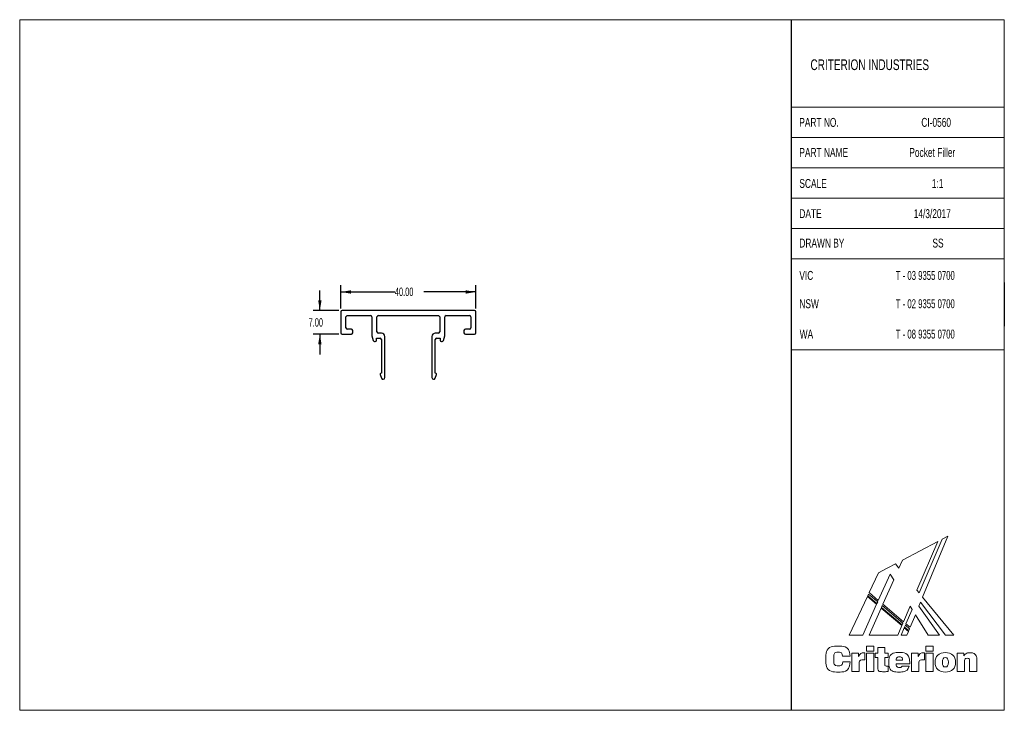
# Model space of a CAD drawing. Header units: millimetres. Extents: x 2 to 295, y 2 to 208.
import ezdxf

# ---------------------------------------------------------------- set-up
doc = ezdxf.new("R2010")
doc.units = ezdxf.units.MM
doc.layers.add('LAYER_1', color=7, linetype='Continuous')
doc.styles.add('SLDTEXTSTYLE0', font='TXT', dxfattribs={"width": 0.7})
doc.styles.add('SLDTEXTSTYLE1', font='TXT', dxfattribs={"width": 0.65})
doc.styles.add('SLDTEXTSTYLE2', font='TXT', dxfattribs={"width": 0.605})
doc.dimstyles.new('SLDDIMSTYLE0', dxfattribs={"dimtxt": 2.5, "dimasz": 3, "dimexe": 0, "dimexo": 0.0625, "dimtad": 0, "dimtih": 1, "dimtoh": 1, "dimrnd": 1e-09, "dimzin": 4, "dimdsep": 46, "dimtxsty": 'SLDTEXTSTYLE2', "dimsah": 1, "dimcen": 0.09, "dimadec": 0, "dimazin": 1, "dimtfac": 1, "dimtofl": 0, "dimtmove": 0, "dimatfit": 3, "dimfxl": 1, "dimfrac": 2, "dimtolj": 1, "dimtzin": 12, "dimarcsym": 0})
doc.dimstyles.new('SLDDIMSTYLE1', dxfattribs={"dimtxt": 2.5, "dimasz": 3, "dimexe": 0, "dimexo": 0.0625, "dimtad": 0, "dimtih": 1, "dimtoh": 1, "dimrnd": 1e-09, "dimzin": 4, "dimdsep": 46, "dimtxsty": 'SLDTEXTSTYLE2', "dimsah": 1, "dimcen": 0.09, "dimadec": 0, "dimazin": 1, "dimtfac": 1, "dimtmove": 0, "dimatfit": 0, "dimfxl": 1, "dimfrac": 2, "dimtolj": 1, "dimtzin": 12, "dimarcsym": 0})

# ---------------------------------------------------------------- blocks, each defined once
blk = doc.blocks.new('Block2_1')
at = {"color": 250, "linetype": 'Continuous', "lineweight": 18, "true_color": 0x191924}
for p, q in [((33.25, 38.78), (22.77, 33.23)), ((33.25, 38.78), (22.77, 33.23)), ((27.07, 24.3), (33.25, 38.78)), ((27.07, 24.3), (33.25, 38.78)), ((34.56, 39.46), (27.73, 23.5)), ((34.56, 39.46), (27.73, 23.5)), ((28.74, 22.26), (36.18, 40.32)), ((28.74, 22.26), (36.18, 40.32)), ((36.18, 40.32), (34.56, 39.46)), ((36.18, 40.32), (34.56, 39.46)), ((22.77, 33.23), (21.71, 30.84)), ((22.77, 33.23), (21.71, 30.84)), ((15.65, 29.46), (12.9, 23.57)), ((15.65, 29.46), (12.9, 23.57)), ((18.04, 30.73), (15.65, 29.46)), ((18.04, 30.73), (15.65, 29.46)), ((19.25, 31.37), (18.04, 30.73)), ((19.25, 31.37), (18.04, 30.73)), ((19.91, 31.72), (19.25, 31.37)), ((19.91, 31.72), (19.25, 31.37)), ((19.25, 31.37), (19.25, 31.37)), ((19.25, 31.37), (19.25, 31.37)), ((20.66, 32.12), (19.91, 31.72)), ((20.66, 32.12), (19.91, 31.72)), ((21.71, 30.84), (20.66, 32.12)), ((21.71, 30.84), (20.66, 32.12)), ((15.6, 21.29), (19.07, 29.08)), ((15.6, 21.29), (19.07, 29.08)), ((20.16, 27.34), (16.96, 20.14)), ((20.16, 27.34), (16.96, 20.14)), ((19.07, 29.08), (20.16, 27.34)), ((19.07, 29.08), (20.16, 27.34)), ((12.9, 23.57), (15.6, 21.29)), ((12.9, 23.57), (15.6, 21.29)), ((27.73, 23.5), (27.07, 24.3)), ((27.73, 23.5), (27.07, 24.3)), ((12.37, 22.43), (7, 10.92)), ((12.37, 22.43), (7, 10.92)), ((15.08, 20.13), (12.37, 22.43)), ((15.08, 20.13), (12.37, 22.43)), ((12.72, 23.17), (12.47, 22.64)), ((12.72, 23.17), (12.47, 22.64)), ((12.47, 22.64), (15.18, 20.35)), ((12.47, 22.64), (15.18, 20.35)), ((15.42, 20.88), (12.72, 23.17)), ((15.42, 20.88), (12.72, 23.17)), ((15.18, 20.35), (15.42, 20.88)), ((15.18, 20.35), (15.42, 20.88)), ((27.64, 19.57), (28.13, 20.75)), ((27.64, 19.57), (28.13, 20.75)), ((28.13, 20.75), (35.5, 10.92)), ((28.13, 20.75), (35.5, 10.92)), ((38.03, 10.92), (28.74, 22.26)), ((38.03, 10.92), (28.74, 22.26)), ((10.98, 10.92), (15.08, 20.13)), ((10.98, 10.92), (15.08, 20.13)), ((16.44, 18.98), (12.86, 10.92)), ((16.44, 18.98), (12.86, 10.92)), ((22.57, 13.79), (16.44, 18.98)), ((22.57, 13.79), (16.44, 18.98)), ((16.78, 19.73), (16.54, 19.2)), ((16.78, 19.73), (16.54, 19.2)), ((16.54, 19.2), (22.67, 14.01)), ((16.54, 19.2), (22.67, 14.01)), ((22.9, 14.55), (16.78, 19.73)), ((22.9, 14.55), (16.78, 19.73)), ((16.96, 20.14), (23.07, 14.95)), ((16.96, 20.14), (23.07, 14.95)), ((23.07, 14.95), (25.03, 19.53)), ((23.07, 14.95), (25.03, 19.53)), ((25.62, 18.58), (23.81, 14.34)), ((25.62, 18.58), (23.81, 14.34)), ((25.03, 19.53), (25.62, 18.58)), ((25.03, 19.53), (25.62, 18.58)), ((33.78, 10.92), (27.64, 19.57)), ((33.78, 10.92), (27.64, 19.57)), ((25.06, 13.29), (26.59, 17.03)), ((25.06, 13.29), (26.59, 17.03)), ((26.59, 17.03), (30.4, 10.92)), ((26.59, 17.03), (30.4, 10.92)), ((21.35, 10.92), (22.57, 13.79)), ((21.35, 10.92), (22.57, 13.79)), ((23.3, 13.15), (22.35, 10.92)), ((23.3, 13.15), (22.35, 10.92)), ((22.67, 14.01), (22.9, 14.55)), ((22.67, 14.01), (22.9, 14.55)), ((24.56, 12.08), (23.3, 13.15)), ((24.56, 12.08), (23.3, 13.15)), ((23.63, 13.93), (23.4, 13.37)), ((23.63, 13.93), (23.4, 13.37)), ((23.4, 13.37), (24.65, 12.31)), ((23.4, 13.37), (24.65, 12.31)), ((24.88, 12.87), (23.63, 13.93)), ((24.88, 12.87), (23.63, 13.93)), ((23.81, 14.34), (25.06, 13.29)), ((23.81, 14.34), (25.06, 13.29)), ((24.08, 10.92), (24.56, 12.08)), ((24.08, 10.92), (24.56, 12.08)), ((24.65, 12.31), (24.88, 12.87)), ((24.65, 12.31), (24.88, 12.87)), ((7, 10.92), (10.98, 10.92)), ((7, 10.92), (10.98, 10.92)), ((12.86, 10.92), (21.35, 10.92)), ((12.86, 10.92), (21.35, 10.92)), ((22.35, 10.92), (24.08, 10.92)), ((22.35, 10.92), (24.08, 10.92)), ((30.4, 10.92), (33.78, 10.92)), ((30.4, 10.92), (33.78, 10.92)), ((35.5, 10.92), (38.03, 10.92)), ((35.5, 10.92), (38.03, 10.92)), ((12.07, 7.71), (14.23, 7.71)), ((12.07, 6.16), (12.07, 7.71)), ((14.23, 6.16), (12.07, 6.16)), ((14.23, 7.71), (14.23, 6.16)), ((15.41, 5.61), (15.41, 7.28)), ((15.41, 7.28), (17.54, 7.28)), ((17.54, 7.28), (17.54, 5.61)), ((29.72, 7.71), (31.89, 7.71)), ((29.72, 6.16), (29.72, 7.71)), ((31.89, 6.16), (29.72, 6.16)), ((31.89, 7.71), (31.89, 6.16)), ((7.25, 4.75), (5, 4.75)), ((5.06, 3.04), (7.29, 3.04)), ((7.77, 5.61), (9.75, 5.61)), ((7.77, 0.2), (7.77, 5.61)), ((9.75, 5.61), (9.75, 4.62)), ((11.43, 5.75), (11.63, 5.75)), ((11.63, 5.75), (11.63, 3.6)), ((12.07, 5.61), (14.23, 5.61)), ((12.07, 0.2), (12.07, 5.61)), ((14.23, 5.61), (14.23, 0.2)), ((14.64, 4.37), (14.64, 5.61)), ((14.64, 5.61), (15.41, 5.61)), ((15.41, 4.37), (14.64, 4.37)), ((15.41, 1.66), (15.41, 4.37)), ((17.54, 5.61), (18.55, 5.61)), ((18.55, 4.37), (17.54, 4.37)), ((17.54, 4.37), (17.54, 2.21)), ((18.55, 5.61), (18.55, 4.37)), ((20.89, 3.51), (22.81, 3.51)), ((25.43, 5.61), (27.41, 5.61)), ((25.43, 0.2), (25.43, 5.61)), ((27.41, 5.61), (27.41, 4.62)), ((29.09, 5.75), (29.28, 5.75)), ((29.28, 5.75), (29.28, 3.6)), ((29.72, 5.61), (31.89, 5.61)), ((29.72, 0.2), (29.72, 5.61)), ((31.89, 5.61), (31.89, 0.2)), ((39.01, 5.61), (40.96, 5.61)), ((39.01, 0.2), (39.01, 5.61)), ((40.96, 5.61), (40.96, 4.82)), ((41.16, 2.99), (41.16, 0.2)), ((42.69, 0.2), (42.69, 3)), ((44.84, 3.01), (44.84, 0.2)), ((9.93, 0.2), (7.77, 0.2)), ((9.93, 2.42), (9.93, 0.2)), ((14.23, 0.2), (12.07, 0.2)), ((18.57, 1.72), (18.57, 0.16)), ((24.93, 2.43), (20.89, 2.43)), ((22.7, 1.8), (24.75, 1.8)), ((24.93, 2.56), (24.93, 2.43)), ((27.58, 0.2), (25.43, 0.2)), ((27.58, 2.42), (27.58, 0.2)), ((31.89, 0.2), (29.72, 0.2)), ((41.16, 0.2), (39.01, 0.2)), ((44.84, 0.2), (42.69, 0.2))]:
    blk.add_line(p, q, dxfattribs=at)
for points in [[(7.29, 3.04), (7.16, 1.12), (5.89, 0), (3.78, 0), (1.43, 0), (0, 1.48), (0, 3.86), (0, 6.25), (1.44, 7.72), (3.73, 7.72), (5.85, 7.72), (7.11, 6.65), (7.25, 4.75)], [(5, 4.75), (4.93, 5.5), (4.51, 5.88), (3.76, 5.88), (2.83, 5.88), (2.37, 5.21), (2.37, 3.86), (2.37, 2.52), (2.87, 1.83), (3.82, 1.83), (4.54, 1.83), (4.99, 2.26), (5.06, 3.04)], [(9.75, 4.62), (10.04, 5.42), (10.56, 5.75), (11.43, 5.75)], [(11.63, 3.6), (11.47, 3.62), (11.32, 3.63), (11.19, 3.63), (10.32, 3.63), (9.93, 3.26), (9.93, 2.42)], [(24.75, 1.8), (24.46, 0.63), (23.44, 0.01), (21.77, 0.01), (19.9, 0.01), (18.74, 1.14), (18.74, 2.86), (18.74, 4.67), (19.93, 5.8), (21.85, 5.8), (23.76, 5.8), (24.93, 4.6), (24.93, 2.56)], [(22.81, 3.51), (22.77, 4.18), (22.44, 4.52), (21.83, 4.52), (21.27, 4.52), (20.92, 4.15), (20.89, 3.51)], [(27.41, 4.62), (27.7, 5.42), (28.21, 5.75), (29.09, 5.75)], [(29.28, 3.6), (29.12, 3.62), (28.98, 3.63), (28.85, 3.63), (27.98, 3.63), (27.58, 3.26), (27.58, 2.42)], [(40.96, 4.82), (41.46, 5.45), (42.07, 5.75), (42.86, 5.75), (43.52, 5.75), (44.04, 5.53), (44.39, 5.1), (44.81, 4.6), (44.84, 3.95), (44.84, 3.01)], [(42.69, 3), (42.69, 3.75), (42.55, 4.08), (41.96, 4.08), (41.42, 4.08), (41.16, 3.73), (41.16, 2.99)], [(18.57, 0.16), (18.1, 0.13), (17.65, 0.11), (17.24, 0.11), (15.9, 0.11), (15.41, 0.49), (15.41, 1.66)], [(17.54, 2.21), (17.54, 1.82), (17.75, 1.71), (18.27, 1.71)], [(18.27, 1.71), (18.36, 1.71), (18.46, 1.71), (18.57, 1.72)], [(20.89, 2.43), (20.92, 1.74), (21.27, 1.35), (21.89, 1.35), (22.31, 1.35), (22.59, 1.52), (22.7, 1.8)]]:
    blk.add_open_spline(points, degree=3, dxfattribs=at)
for points, knots in [([(35.48, 0.01), (33.57, 0.01), (32.42, 1.12), (32.42, 2.91), (32.42, 4.7), (33.57, 5.8), (35.48, 5.8)], [2, 2, 2, 2, 3, 3, 3, 4, 4, 4, 4]), ([(35.48, 4.31), (34.82, 4.31), (34.59, 3.87), (34.59, 2.91), (34.59, 1.95), (34.82, 1.51), (35.48, 1.51)], [2, 2, 2, 2, 3, 3, 3, 4, 4, 4, 4]), ([(35.48, 5.8), (37.38, 5.8), (38.53, 4.7), (38.53, 2.91), (38.53, 1.12), (37.38, 0.01), (35.48, 0.01)], [0, 0, 0, 0, 1, 1, 1, 2, 2, 2, 2]), ([(35.48, 1.51), (36.13, 1.51), (36.37, 1.95), (36.37, 2.91), (36.37, 3.87), (36.13, 4.31), (35.48, 4.31)], [0, 0, 0, 0, 1, 1, 1, 2, 2, 2, 2])]:
    blk.add_open_spline(points, degree=3, knots=knots, dxfattribs=at)
blk = doc.blocks.new('_D')
at = {"layer": 'LAYER_1', "color": 1}
for p, q in [((97.76, 121.75), (97.76, 128.68)), ((137.76, 121.75), (137.76, 128.68)), ((97.76, 126.68), (113.77, 126.68)), ((137.76, 126.68), (122.37, 126.68))]:
    blk.add_line(p, q, dxfattribs=at)
for points in [[(97.76, 126.68), (100.76, 126.18), (100.76, 127.18)], [(137.76, 126.68), (134.76, 127.18), (134.76, 126.18)]]:
    blk.add_solid(points, dxfattribs=at)
at = {"layer": 'LAYER_1', "color": 1, "insert": (113.77, 127.98), "char_height": 2.5, "attachment_point": 1, "style": 'SLDTEXTSTYLE2'}
blk.add_mtext('40.00', dxfattribs=at)
blk = doc.blocks.new('_D_1')
at = {"layer": 'LAYER_1', "color": 1}
for p, q in [((91.52, 121.15), (91.52, 127.15)), ((97.16, 121.15), (89.52, 121.15)), ((97.16, 114.15), (89.52, 114.15)), ((91.52, 114.15), (91.52, 108.15))]:
    blk.add_line(p, q, dxfattribs=at)
for points in [[(91.52, 121.15), (92.02, 124.15), (91.02, 124.15)], [(91.52, 114.15), (91.02, 111.15), (92.02, 111.15)]]:
    blk.add_solid(points, dxfattribs=at)
at = {"layer": 'LAYER_1', "color": 1, "insert": (88.18, 118.89), "char_height": 2.5, "attachment_point": 1, "style": 'SLDTEXTSTYLE2'}
blk.add_mtext('7.00', dxfattribs=at)

msp = doc.modelspace()

# ---------------------------------------------------------------- linework, layer by layer
at = {"color": 7, "linetype": 'Continuous', "lineweight": 18}
for p, q in [((2.5, 207.5), (294.51, 207.5)), ((2.5, 207.5), (2.5, 2.5)), ((294.51, 207.5), (294.51, 2.5)), ((231.292, 181.5), (294.51, 181.5)), ((231.292, 172.5), (294.51, 172.5)), ((231.292, 163.5), (294.51, 163.5)), ((231.292, 154.5), (294.51, 154.5)), ((231.292, 145.5), (294.51, 145.5)), ((231.292, 136.5), (294.51, 136.5)), ((294.51, 116.5), (294.51, 103.5)), ((231.292, 109.5), (294.51, 109.5)), ((2.5, 2.5), (294.51, 2.5))]:
    msp.add_line(p, q, dxfattribs=at)
at = {"color": 7, "linetype": 'Continuous', "lineweight": 25}
for p, q in [((97.765, 120.754), (97.765, 114.554)), ((137.365, 121.154), (98.165, 121.154)), ((137.765, 114.554), (137.765, 120.754)), ((99.265, 116.054), (99.265, 119.254)), ((99.665, 119.654), (106.565, 119.654)), ((106.965, 119.254), (106.965, 113.757)), ((108.465, 114.854), (108.465, 119.254)), ((108.865, 119.654), (126.665, 119.654)), ((127.065, 119.254), (127.065, 114.854)), ((128.565, 113.757), (128.565, 119.254)), ((128.965, 119.654), (135.865, 119.654)), ((136.265, 119.254), (136.265, 116.054)), ((98.165, 114.154), (100.865, 114.154)), ((100.865, 115.654), (99.665, 115.654)), ((101.265, 114.554), (101.265, 115.254)), ((109.765, 114.454), (108.865, 114.454)), ((126.665, 114.454), (125.765, 114.454)), ((134.265, 115.254), (134.265, 114.554)), ((135.865, 115.654), (134.665, 115.654)), ((134.665, 114.154), (137.365, 114.154)), ((106.978, 113.653), (107.354, 112.251)), ((107.74, 111.954), (107.965, 111.954)), ((108.365, 112.954), (109.365, 112.954)), ((108.365, 112.354), (108.365, 112.954)), ((109.765, 112.554), (109.765, 102.554)), ((110.765, 101.268), (110.765, 113.454)), ((124.765, 113.454), (124.765, 101.268)), ((125.765, 102.554), (125.765, 112.554)), ((126.165, 112.954), (127.165, 112.954)), ((127.165, 112.954), (127.165, 112.354)), ((127.565, 111.954), (127.789, 111.954)), ((128.175, 112.251), (128.551, 113.653)), ((109.765, 102.554), (109.665, 102.554)), ((125.865, 102.554), (125.765, 102.554)), ((109.383, 102.152), (109.768, 101.092)), ((125.761, 101.092), (126.147, 102.152))]:
    msp.add_line(p, q, dxfattribs=at)
for centre, radius, start, end in [((98.165, 120.754), 0.4, 90, 180), ((137.365, 120.754), 0.4, 0, 90), ((99.665, 119.254), 0.4, 90, 180), ((106.565, 119.254), 0.4, 0, 90), ((108.865, 119.254), 0.4, 90, 180), ((126.665, 119.254), 0.4, 0, 90), ((128.965, 119.254), 0.4, 90, 180), ((135.865, 119.254), 0.4, 0, 90), ((98.165, 114.554), 0.4, 180, 270), ((99.665, 116.054), 0.4, 180, 270), ((100.865, 115.254), 0.4, 360, 90), ((100.865, 114.554), 0.4, 270, 0), ((108.865, 114.854), 0.4, 180, 270), ((109.765, 113.454), 1, 0, 90), ((125.765, 113.454), 1, 90, 180), ((126.665, 114.854), 0.4, 270, 0), ((134.665, 115.254), 0.4, 90, 180), ((134.665, 114.554), 0.4, 180, 270), ((135.865, 116.054), 0.4, 270, 0), ((137.365, 114.554), 0.4, 270, 0), ((107.365, 113.757), 0.4, 180, 195), ((107.74, 112.354), 0.4, 195, 270), ((107.965, 112.354), 0.4, 270, 0), ((109.365, 112.554), 0.4, 0, 90), ((126.165, 112.554), 0.4, 90, 180), ((127.565, 112.354), 0.4, 180, 270), ((127.789, 112.354), 0.4, 270, 345), ((128.165, 113.757), 0.4, 345, 0), ((109.665, 102.254), 0.3, 90, 200), ((125.865, 102.254), 0.3, 340, 90), ((110.251, 101.268), 0.514, 200, 0), ((125.278, 101.268), 0.514, 180, 340)]:
    msp.add_arc(centre, radius, start, end, dxfattribs=at)
at = {"layer": 'LAYER_1', "color": 3, "true_color": 0x00ff00}
for p, q in [((231.292, 207.5), (231.292, 2.5)), ((294.51, 129.5), (294.51, 116.5))]:
    msp.add_line(p, q, dxfattribs=at)

# ---------------------------------------------------------------- block references
at = {"color": 7, "linetype": 'Continuous'}
msp.add_blockref('Block2_1', (241.542, 13.855), dxfattribs=at)

# ---------------------------------------------------------------- texts
at = {"color": 3, "linetype": 'Continuous', "lineweight": 0, "true_color": 0x00ff00, "attachment_point": 1, "style": 'SLDTEXTSTYLE0'}
for s, insert, char_height in [('CRITERION INDUSTRIES', (237.019, 195.719), 3.175), ('PART NO.', (233.704, 178.341), 2.6458), ('CI-0560', (269.899, 178.341), 2.6458), ('PART NAME', (233.729, 169.418), 2.6458), ('Pocket Filler', (266.344, 169.418), 2.64583), ('SCALE', (233.729, 160.21), 2.6458), ('1:1', (273.018, 160.21), 2.6458)]:
    msp.add_mtext(s, dxfattribs=dict(at, insert=insert, char_height=char_height))
at = {"color": 7, "linetype": 'Continuous', "lineweight": 0, "attachment_point": 1}
for s, insert, char_height, style in [('VIC', (233.729, 132.914), 2.6458, 'SLDTEXTSTYLE0'), ('T - 03 9355 0700', (262.312, 132.914), 2.64583, 'SLDTEXTSTYLE1'), ('NSW', (233.729, 124.513), 2.6458, 'SLDTEXTSTYLE0'), ('T - 02 9355 0700', (262.312, 124.513), 2.64583, 'SLDTEXTSTYLE1'), ('WA', (233.827, 115.501), 2.6458, 'SLDTEXTSTYLE0'), ('T - 08 9355 0700', (262.312, 115.501), 2.64583, 'SLDTEXTSTYLE1')]:
    msp.add_mtext(s, dxfattribs=dict(at, insert=insert, char_height=char_height, style=style))
at = {"layer": 'LAYER_1', "color": 3, "true_color": 0x00ff00, "char_height": 2.6458, "attachment_point": 1, "style": 'SLDTEXTSTYLE0'}
for s, insert in [('DATE', (233.729, 151.253)), ('14/3/2017', (267.64, 151.253)), ('DRAWN BY', (233.729, 142.514)), ('SS', (273.199, 142.514))]:
    msp.add_mtext(s, dxfattribs=dict(at, insert=insert))

# ---------------------------------------------------------------- dimensions: what is measured, and where the dimension line sits
at = {"layer": 'LAYER_1', "color": 1}
dim = msp.add_linear_dim(base=(137.765, 126.679), p1=(97.765, 120.754), p2=(137.765, 120.754), dimstyle='SLDDIMSTYLE0', dxfattribs=at)
dim.commit()
dim.dimension.update_dxf_attribs({"geometry": '_D', "text_midpoint": (118.07, 126.679), "dimtype": 160})
dim = msp.add_linear_dim(base=(91.517, 114.154), p1=(98.165, 121.154), p2=(98.165, 114.154), angle=90, dimstyle='SLDDIMSTYLE1', dxfattribs=at)
dim.commit()
dim.dimension.update_dxf_attribs({"geometry": '_D_1', "text_midpoint": (91.517, 117.586), "dimtype": 160})

doc.saveas('drawing.dxf')
